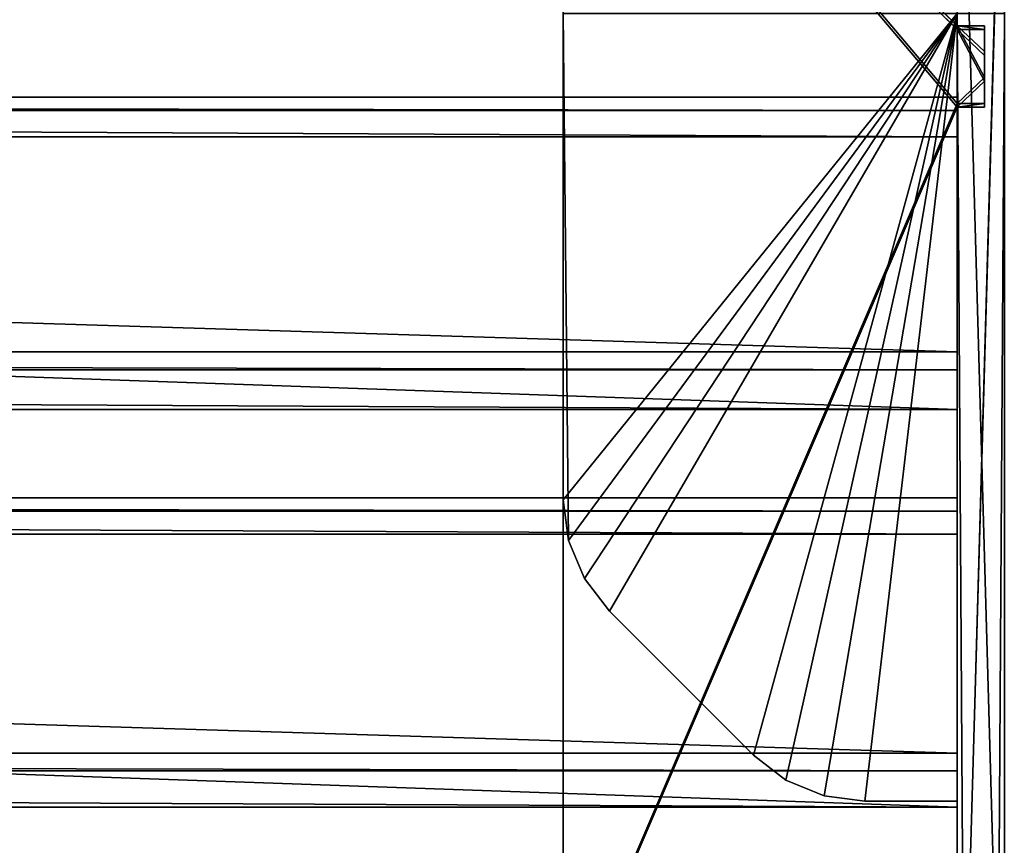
# Model space of a CAD drawing. Extents: x 0 to 1378, y -270 to 1675.
# Tile 45 of 60: x 1253 to 1378, y 1018 to 1123. Entities that reach past the tile are written whole.
import ezdxf

# ---------------------------------------------------------------- set-up
doc = ezdxf.new("R2010")
doc.units = 0
doc.header["$LTSCALE"] = 25.4
doc.layers.get('0').update_dxf_attribs({"color": 13, "linetype": 'CONTINUOUS'})
doc.layers.add('STEEL', color=21, linetype='CONTINUOUS')
doc.layers.add('WOOD', color=220, linetype='CONTINUOUS')

# ---------------------------------------------------------------- blocks, each defined once
blk = doc.blocks.new('LTR020_01_01_L')
at = {"color": 0}
for p, q in [((645.33, 394.32), (-303.1, 394.32)), ((-303.1, 394.32, -6), (645.33, 394.32, -6)), ((-303.1, 394.32, -6), (645.33, 394.32, -6)), ((645.33, 394.32), (-303.1, 394.32)), ((-303.1, 334.32), (645.33, 334.32)), ((645.33, 334.32, -6), (-303.1, 334.32, -6)), ((645.33, 334.32, -6), (-303.1, 334.32, -6)), ((-303.1, 334.32), (645.33, 334.32)), ((-137.42, 154.03), (-346.7, 184.05)), ((-346.7, 184.05, -6), (-137.42, 154.03, -6)), ((-137.42, 154.03, -6), (-346.7, 184.05)), ((-137.42, 154.03), (-346.7, 184.05)), ((-137.42, 154.03, -6), (-346.7, 184.05)), ((-346.7, 184.05, -6), (-137.42, 154.03, -6)), ((-356.82, 126.24), (-144.32, 95.76)), ((-144.32, 95.76, -6), (-356.82, 126.24, -6)), ((-356.82, 126.24, -6), (-144.32, 95.76)), ((-356.82, 126.24), (-144.32, 95.76)), ((-356.82, 126.24, -6), (-144.32, 95.76)), ((-144.32, 95.76, -6), (-356.82, 126.24, -6))]:
    blk.add_line(p, q, dxfattribs=at)
at = {"color": 253}
mesh = blk.add_polyface(dxfattribs=at)
corners = [(-356.82, 126.24), (-363.41, 202.97), (-366.76, 126.82), (-362.69, 198.49), (-360.99, 194.29), (-358.39, 190.57), (-355.02, 187.53), (-351.05, 185.32), (-144.32, 95.76), (-346.7, 184.05), (-137.42, 154.03), (69.52, 76.84), (73.18, 135.4), (284.07, 69.54), (284.48, 128.21), (498.7, 73.87), (495.86, 132.48), (706.7, 148.2), (712.78, 89.83), (711.63, 149.35), (716.1, 151.74), (732.51, 94.55), (719.81, 155.18), (722.52, 159.47), (724.04, 164.3), (724.28, 169.36), (-854.31, -335.56), (-853.88, -331.01), (-854.36, -333.26), (-853.74, -337.78), (-852.9, -328.93), (-852.68, -339.82), (-851.48, -327.13), (-851.17, -341.56), (-740.85, -211.98), (-822.41, -368.04), (-820.34, -369.51), (-817.96, -370.4), (-815.43, -370.68), (-812.91, -370.3), (-810.58, -369.3), (-808.56, -367.75), (-664.55, -216.05), (-634.88, -92.53), (-528.49, -57.18), (-533.73, 31.02), (-485.6, 99.32), (-400.74, 108.45), (-444.85, 172.26), (-411.93, 249.06), (-387.2, 328.87), (-394.01, 115.79), (-385.82, 121.47), (-380.51, 346.75), (-376.59, 125.21), (-370.07, 362.73), (-356.38, 376.03), (-363.1, 207.5), (-354.42, 245.66), (-340.12, 386.03), (-342.46, 282.91), (-327.3, 318.99), (-322.07, 392.22), (-324.12, 324.12), (-319.88, 328.41), (-303.1, 394.32), (-314.78, 331.64), (-309.09, 333.64), (-303.1, 334.32), (645.33, 394.32), (645.33, 334.32), (663.42, 392.24), (649.8, 333.81), (654.04, 332.29), (657.83, 329.85), (660.97, 326.61), (663.28, 322.75), (684.65, 273.84), (680.57, 386.11), (695.89, 376.24), (704.63, 224.35), (708.56, 363.15), (723.21, 174.31), (717.93, 347.53), (739.97, 297.08), (750.41, 104.11), (760.58, 246.02), (765.32, 117.87), (779.75, 194.41), (776.26, 134.96), (782.53, 154.26), (783.72, 174.51)]
mesh.append_faces([[corners[k] for k in face] for face in [(26, 27, 28), (88, 90, 91)]], dxfattribs={"vtx0": -1, "color": 253})
mesh.append_faces([[corners[k] for k in face] for face in [(0, 1, 2), (1, 0, 3), (3, 0, 4), (4, 0, 5), (5, 0, 6), (6, 0, 7), (7, 8, 9), (9, 8, 10), (10, 11, 12), (12, 13, 14), (14, 15, 16), (16, 15, 17), (17, 18, 19), (19, 18, 20), (20, 21, 22), (22, 21, 23), (23, 21, 24), (24, 21, 25), (27, 29, 30), (30, 31, 32), (32, 33, 34), (34, 42, 43), (43, 44, 45), (45, 44, 46), (46, 47, 48), (48, 47, 49), (49, 47, 50), (50, 52, 53), (53, 54, 55), (55, 2, 56), (56, 58, 59), (59, 61, 62), (62, 64, 65), (65, 68, 69), (69, 70, 71), (71, 77, 78), (78, 77, 79), (79, 80, 81), (81, 82, 83), (83, 82, 84), (84, 85, 86), (86, 87, 88)]], dxfattribs={"vtx0": -1, "vtx1": -1, "color": 253})
mesh.append_faces([[corners[k] for k in face] for face in [(56, 2, 1), (84, 25, 21)]], dxfattribs={"vtx0": -1, "vtx1": -1, "vtx2": -1, "color": 253})
mesh.append_faces([[corners[k] for k in face] for face in [(7, 0, 8), (10, 8, 11), (12, 11, 13), (14, 13, 15), (17, 15, 18), (20, 18, 21), (27, 26, 29), (30, 29, 31), (32, 31, 33), (34, 33, 35), (34, 35, 36), (34, 36, 37), (34, 37, 38), (34, 38, 39), (34, 39, 40), (34, 40, 41), (34, 41, 42), (43, 42, 44), (46, 44, 47), (50, 47, 51), (50, 51, 52), (53, 52, 54), (55, 54, 2), (56, 1, 57), (56, 57, 58), (59, 58, 60), (59, 60, 61), (62, 61, 63), (62, 63, 64), (65, 64, 66), (65, 66, 67), (65, 67, 68), (69, 68, 70), (71, 70, 72), (71, 72, 73), (71, 73, 74), (71, 74, 75), (71, 75, 76), (71, 76, 77), (79, 77, 80), (81, 80, 82), (84, 82, 25), (84, 21, 85), (86, 85, 87), (88, 87, 89), (88, 89, 90)]], dxfattribs={"vtx0": -1, "vtx2": -1, "color": 253})
mesh = blk.add_polyface(dxfattribs=at)
corners = [(-853.88, -331.01, -6), (-854.31, -335.56, -6), (-854.36, -333.26, -6), (-853.74, -337.78, -6), (-852.9, -328.93, -6), (-852.68, -339.82, -6), (-851.48, -327.13, -6), (-851.17, -341.56, -6), (-740.85, -211.98, -6), (-822.41, -368.04, -6), (-820.34, -369.51, -6), (-817.96, -370.4, -6), (-815.43, -370.68, -6), (-812.91, -370.3, -6), (-810.58, -369.3, -6), (-808.56, -367.75, -6), (-664.55, -216.05, -6), (-634.88, -92.53, -6), (-528.49, -57.18, -6), (-533.73, 31.02, -6), (-485.6, 99.32, -6), (-400.74, 108.45, -6), (-444.85, 172.26, -6), (-411.93, 249.06, -6), (-387.2, 328.87, -6), (-394.01, 115.79, -6), (-385.82, 121.47, -6), (-380.51, 346.75, -6), (-376.59, 125.21, -6), (-370.07, 362.73, -6), (-366.76, 126.82, -6), (-356.38, 376.03, -6), (-363.41, 202.97, -6), (-363.1, 207.5, -6), (-354.42, 245.66, -6), (-340.12, 386.03, -6), (-342.46, 282.91, -6), (-327.3, 318.99, -6), (-322.07, 392.22, -6), (-324.12, 324.12, -6), (-319.88, 328.41, -6), (-303.1, 394.32, -6), (-314.78, 331.64, -6), (-309.09, 333.64, -6), (-303.1, 334.32, -6), (645.33, 394.32, -6), (645.33, 334.32, -6), (663.42, 392.24, -6), (649.8, 333.81, -6), (654.04, 332.29, -6), (657.83, 329.85, -6), (660.97, 326.61, -6), (663.28, 322.75, -6), (684.65, 273.84, -6), (680.57, 386.11, -6), (695.89, 376.24, -6), (704.63, 224.35, -6), (708.56, 363.15, -6), (723.21, 174.31, -6), (717.93, 347.53, -6), (739.97, 297.08, -6), (724.28, 169.36, -6), (732.51, 94.55, -6), (750.41, 104.11, -6), (760.58, 246.02, -6), (765.32, 117.87, -6), (779.75, 194.41, -6), (776.26, 134.96, -6), (782.53, 154.26, -6), (783.72, 174.51, -6), (-356.82, 126.24, -6), (-362.69, 198.49, -6), (-360.99, 194.29, -6), (-358.39, 190.57, -6), (-355.02, 187.53, -6), (-351.05, 185.32, -6), (-144.32, 95.76, -6), (-346.7, 184.05, -6), (-137.42, 154.03, -6), (69.52, 76.84, -6), (73.18, 135.4, -6), (284.07, 69.54, -6), (284.48, 128.21, -6), (498.7, 73.87, -6), (495.86, 132.48, -6), (706.7, 148.2, -6), (712.78, 89.83, -6), (711.63, 149.35, -6), (716.1, 151.74, -6), (719.81, 155.18, -6), (722.52, 159.47, -6), (724.04, 164.3, -6)]
mesh.append_faces([[corners[k] for k in face] for face in [(0, 1, 2), (68, 66, 69)]], dxfattribs={"vtx0": -1, "color": 253})
mesh.append_faces([[corners[k] for k in face] for face in [(1, 0, 3), (3, 4, 5), (5, 6, 7), (7, 8, 9), (9, 8, 10), (10, 8, 11), (11, 8, 12), (12, 8, 13), (13, 8, 14), (14, 8, 15), (15, 8, 16), (16, 17, 18), (18, 20, 21), (21, 24, 25), (25, 24, 26), (26, 27, 28), (28, 29, 30), (32, 31, 33), (33, 31, 34), (34, 35, 36), (36, 35, 37), (37, 38, 39), (39, 38, 40), (40, 41, 42), (42, 41, 43), (43, 41, 44), (44, 45, 46), (46, 47, 48), (48, 47, 49), (49, 47, 50), (50, 47, 51), (51, 47, 52), (52, 47, 53), (53, 55, 56), (56, 57, 58), (58, 60, 61), (62, 60, 63), (63, 64, 65), (65, 66, 67), (67, 66, 68), (70, 75, 76), (76, 78, 79), (79, 80, 81), (81, 82, 83), (83, 85, 86), (86, 88, 62)]], dxfattribs={"vtx0": -1, "vtx1": -1, "color": 253})
mesh.append_faces([[corners[k] for k in face] for face in [(30, 31, 32), (61, 60, 62)]], dxfattribs={"vtx0": -1, "vtx1": -1, "vtx2": -1, "color": 253})
mesh.append_faces([[corners[k] for k in face] for face in [(3, 0, 4), (5, 4, 6), (7, 6, 8), (16, 8, 17), (18, 17, 19), (18, 19, 20), (21, 20, 22), (21, 22, 23), (21, 23, 24), (26, 24, 27), (28, 27, 29), (30, 29, 31), (34, 31, 35), (37, 35, 38), (40, 38, 41), (44, 41, 45), (46, 45, 47), (53, 47, 54), (53, 54, 55), (56, 55, 57), (58, 57, 59), (58, 59, 60), (63, 60, 64), (65, 64, 66), (32, 70, 30), (70, 32, 71), (70, 71, 72), (70, 72, 73), (70, 73, 74), (70, 74, 75), (76, 75, 77), (76, 77, 78), (79, 78, 80), (81, 80, 82), (83, 82, 84), (83, 84, 85), (86, 85, 87), (86, 87, 88), (62, 88, 89), (62, 89, 90), (62, 90, 91), (62, 91, 61)]], dxfattribs={"vtx0": -1, "vtx2": -1, "color": 253})
mesh = blk.add_polyface(dxfattribs=at)
corners = [(-303.1, 394.32), (645.33, 394.32, -6), (-303.1, 394.32, -6), (645.33, 394.32)]
mesh.append_faces([[corners[k] for k in face] for face in [(0, 1, 2), (1, 0, 3)]], dxfattribs={"vtx0": -1, "color": 253})
mesh = blk.add_polyface(dxfattribs=at)
corners = [(645.33, 334.32), (-303.1, 334.32, -6), (645.33, 334.32, -6), (-303.1, 334.32)]
mesh.append_faces([[corners[k] for k in face] for face in [(0, 1, 2), (1, 0, 3)]], dxfattribs={"vtx0": -1, "color": 253})
mesh = blk.add_polyface(dxfattribs=at)
corners = [(-137.42, 154.03), (-137.42, 154.03, -6), (-346.7, 184.05)]
mesh.append_faces([[corners[k] for k in face] for face in [(0, 1, 2)]], dxfattribs={"color": 253})
mesh = blk.add_polyface(dxfattribs=at)
corners = [(-346.7, 184.05), (-137.42, 154.03, -6), (-346.7, 184.05, -6)]
mesh.append_faces([[corners[k] for k in face] for face in [(0, 1, 2)]], dxfattribs={"color": 253})
mesh = blk.add_polyface(dxfattribs=at)
corners = [(-356.82, 126.24), (-356.82, 126.24, -6), (-144.32, 95.76)]
mesh.append_faces([[corners[k] for k in face] for face in [(0, 1, 2)]], dxfattribs={"color": 253})
mesh = blk.add_polyface(dxfattribs=at)
corners = [(-144.32, 95.76), (-356.82, 126.24, -6), (-144.32, 95.76, -6)]
mesh.append_faces([[corners[k] for k in face] for face in [(0, 1, 2)]], dxfattribs={"color": 253})
blk = doc.blocks.new('LTR020_01_02_L')
at = {"color": 0}
for p, q in [((-398.57, 10.37, -50), (-574.48, 36.4, -50)), ((-574.48, 36.4, -50), (-515.29, 26.73)), ((-574.48, 36.4, -50), (-515.29, 26.73)), ((-574.48, 36.4, -50), (-525.16, 28.28)), ((-574.48, 36.4, -50), (-525.16, 28.28)), ((-398.57, 10.37, -50), (-574.48, 36.4, -50)), ((-525.63, 25.32), (-574.99, 33.45, -50)), ((-574.99, 33.45, -50), (-515.75, 23.77)), ((-525.63, 25.32), (-574.99, 33.45, -50)), ((-574.99, 33.45, -50), (-398.94, 7.4, -50)), ((-574.99, 33.45, -50), (-515.75, 23.77)), ((-574.99, 33.45, -50), (-398.94, 7.4, -50)), ((-541.61, 30.92), (-525.16, 28.28)), ((-541.61, 30.92), (-525.16, 28.28)), ((-525.63, 25.32), (-542.1, 27.96)), ((-525.63, 25.32), (-542.1, 27.96)), ((-525.63, 25.32), (-525.16, 28.28)), ((-525.63, 25.32), (-525.16, 28.28)), ((-525.16, 28.28), (-515.29, 26.73)), ((-521.87, 27.76, 3.5), (-525.16, 28.28)), ((-525.16, 28.28), (-525.16, 28.28, 3.5)), ((-521.87, 27.76, 3.5), (-525.16, 28.28)), ((-518.58, 27.25, 3.5), (-525.16, 28.28)), ((-518.58, 27.25, 3.5), (-525.16, 28.28)), ((-525.16, 28.28), (-515.29, 26.73)), ((-525.16, 28.28), (-525.16, 28.28, 3.5)), ((-518.58, 27.25, 3.5), (-515.29, 26.73)), ((-518.58, 27.25, 3.5), (-515.29, 26.73)), ((-515.29, 26.73), (-515.75, 23.77)), ((-515.29, 26.73), (-515.75, 23.77)), ((-398.57, 10.37, -50), (-515.29, 26.73)), ((-515.29, 26.73), (-413.3, 12.24)), ((-398.57, 10.37, -50), (-515.29, 26.73)), ((-515.29, 26.73, 3.5), (-515.29, 26.73)), ((-515.29, 26.73), (-413.3, 12.24)), ((-515.29, 26.73, 3.5), (-515.29, 26.73)), ((-519.04, 24.28, 3.5), (-525.63, 25.32)), ((-525.63, 25.32), (-515.75, 23.77)), ((-525.63, 25.32), (-515.75, 23.77)), ((-522.34, 24.8, 3.5), (-525.63, 25.32)), ((-519.04, 24.28, 3.5), (-525.63, 25.32)), ((-522.34, 24.8, 3.5), (-525.63, 25.32)), ((-525.63, 25.32, 3.5), (-525.63, 25.32)), ((-525.63, 25.32, 3.5), (-525.63, 25.32)), ((-519.04, 24.28, 3.5), (-515.75, 23.77)), ((-519.04, 24.28, 3.5), (-515.75, 23.77)), ((-413.68, 9.27), (-515.75, 23.77)), ((-515.75, 23.77), (-398.94, 7.4, -50)), ((-515.75, 23.77), (-515.75, 23.77, 3.5)), ((-515.75, 23.77), (-398.94, 7.4, -50)), ((-413.68, 9.27), (-515.75, 23.77)), ((-515.75, 23.77), (-515.75, 23.77, 3.5))]:
    blk.add_line(p, q, dxfattribs=at)
at = {"color": 253}
mesh = blk.add_polyface(dxfattribs=at)
corners = [(-558.55, 30.67), (-574.48, 36.4), (-574.99, 33.45), (-558.05, 33.63), (-542.1, 27.96), (-541.61, 30.92), (-525.63, 25.32), (-525.16, 28.28)]
mesh.append_faces([[corners[k] for k in face] for face in [(0, 1, 2), (5, 6, 7)]], dxfattribs={"vtx0": -1, "color": 253})
mesh.append_faces([[corners[k] for k in face] for face in [(1, 0, 3), (3, 4, 5)]], dxfattribs={"vtx0": -1, "vtx1": -1, "color": 253})
mesh.append_faces([[corners[k] for k in face] for face in [(3, 0, 4), (5, 4, 6)]], dxfattribs={"vtx0": -1, "vtx2": -1, "color": 253})
mesh = blk.add_polyface(dxfattribs=at)
corners = [(-574.48, 36.4, -50), (-398.94, 7.4, -50), (-574.99, 33.45, -50), (-398.57, 10.37, -50), (-221.89, -10.64, -50), (-221.65, -7.65, -50), (-44.2, -20.64, -50), (-44.1, -17.64, -50), (133.76, -22.57, -50), (133.72, -19.57, -50), (311.45, -13.44, -50), (311.62, -16.44, -50), (488.71, 0.74, -50), (489.02, -2.24, -50)]
mesh.append_faces([[corners[k] for k in face] for face in [(0, 1, 2), (11, 12, 13)]], dxfattribs={"vtx0": -1, "color": 253})
mesh.append_faces([[corners[k] for k in face] for face in [(1, 3, 4), (4, 5, 6), (6, 7, 8), (8, 10, 11)]], dxfattribs={"vtx0": -1, "vtx1": -1, "color": 253})
mesh.append_faces([[corners[k] for k in face] for face in [(1, 0, 3), (4, 3, 5), (6, 5, 7), (8, 7, 9), (8, 9, 10), (11, 10, 12)]], dxfattribs={"vtx0": -1, "vtx2": -1, "color": 253})
mesh = blk.add_polyface(dxfattribs=at)
corners = [(-515.29, 26.73), (-398.57, 10.37, -50), (-574.48, 36.4, -50)]
mesh.append_faces([[corners[k] for k in face] for face in [(0, 1, 2)]], dxfattribs={"color": 253})
mesh = blk.add_polyface(dxfattribs=at)
corners = [(-515.29, 26.73), (-574.48, 36.4, -50), (-525.16, 28.28)]
mesh.append_faces([[corners[k] for k in face] for face in [(0, 1, 2)]], dxfattribs={"color": 253})
mesh = blk.add_polyface(dxfattribs=at)
corners = [(-525.16, 28.28), (-574.48, 36.4, -50), (-541.61, 30.92)]
mesh.append_faces([[corners[k] for k in face] for face in [(0, 1, 2)]], dxfattribs={"color": 253})
mesh = blk.add_polyface(dxfattribs=at)
corners = [(-525.63, 25.32), (-574.99, 33.45, -50), (-515.75, 23.77)]
mesh.append_faces([[corners[k] for k in face] for face in [(0, 1, 2)]], dxfattribs={"color": 253})
mesh = blk.add_polyface(dxfattribs=at)
corners = [(-542.1, 27.96), (-574.99, 33.45, -50), (-525.63, 25.32)]
mesh.append_faces([[corners[k] for k in face] for face in [(0, 1, 2)]], dxfattribs={"color": 253})
mesh = blk.add_polyface(dxfattribs=at)
corners = [(-515.75, 23.77), (-574.99, 33.45, -50), (-398.94, 7.4, -50)]
mesh.append_faces([[corners[k] for k in face] for face in [(0, 1, 2)]], dxfattribs={"color": 253})
mesh = blk.add_polyface(dxfattribs=at)
corners = [(-525.16, 28.28, 3.5), (-525.63, 25.32), (-525.63, 25.32, 3.5), (-525.16, 28.28)]
mesh.append_faces([[corners[k] for k in face] for face in [(0, 1, 2), (1, 0, 3)]], dxfattribs={"vtx0": -1, "color": 253})
mesh = blk.add_polyface(dxfattribs=at)
corners = [(-521.87, 27.76, 3.5), (-525.16, 28.28), (-525.16, 28.28, 3.5)]
mesh.append_faces([[corners[k] for k in face] for face in [(0, 1, 2)]], dxfattribs={"color": 253})
mesh = blk.add_polyface(dxfattribs=at)
corners = [(-518.58, 27.25, 3.5), (-525.16, 28.28), (-521.87, 27.76, 3.5)]
mesh.append_faces([[corners[k] for k in face] for face in [(0, 1, 2)]], dxfattribs={"color": 253})
mesh = blk.add_polyface(dxfattribs=at)
corners = [(-518.58, 27.25, 3.5), (-515.29, 26.73), (-525.16, 28.28)]
mesh.append_faces([[corners[k] for k in face] for face in [(0, 1, 2)]], dxfattribs={"color": 253})
mesh = blk.add_polyface(dxfattribs=at)
corners = [(-515.29, 26.73, 3.5), (-515.29, 26.73), (-518.58, 27.25, 3.5)]
mesh.append_faces([[corners[k] for k in face] for face in [(0, 1, 2)]], dxfattribs={"color": 253})
mesh = blk.add_polyface(dxfattribs=at)
corners = [(-413.68, 9.27), (-515.29, 26.73), (-515.75, 23.77), (-413.3, 12.24), (-311.27, -2.55), (-310.97, 0.44), (-208.59, -11.67), (-208.36, -8.68)]
mesh.append_faces([[corners[k] for k in face] for face in [(0, 1, 2), (5, 6, 7)]], dxfattribs={"vtx0": -1, "color": 253})
mesh.append_faces([[corners[k] for k in face] for face in [(1, 0, 3), (3, 4, 5)]], dxfattribs={"vtx0": -1, "vtx1": -1, "color": 253})
mesh.append_faces([[corners[k] for k in face] for face in [(3, 0, 4), (5, 4, 6)]], dxfattribs={"vtx0": -1, "vtx2": -1, "color": 253})
mesh = blk.add_polyface(dxfattribs=at)
corners = [(-515.29, 26.73), (-515.75, 23.77, 3.5), (-515.75, 23.77), (-515.29, 26.73, 3.5)]
mesh.append_faces([[corners[k] for k in face] for face in [(0, 1, 2), (1, 0, 3)]], dxfattribs={"vtx0": -1, "color": 253})
mesh = blk.add_polyface(dxfattribs=at)
corners = [(-413.3, 12.24), (-398.57, 10.37, -50), (-515.29, 26.73)]
mesh.append_faces([[corners[k] for k in face] for face in [(0, 1, 2)]], dxfattribs={"color": 253})
mesh = blk.add_polyface(dxfattribs=at)
corners = [(-519.04, 24.28, 3.5), (-525.63, 25.32), (-515.75, 23.77)]
mesh.append_faces([[corners[k] for k in face] for face in [(0, 1, 2)]], dxfattribs={"color": 253})
mesh = blk.add_polyface(dxfattribs=at)
corners = [(-522.34, 24.8, 3.5), (-525.63, 25.32), (-519.04, 24.28, 3.5)]
mesh.append_faces([[corners[k] for k in face] for face in [(0, 1, 2)]], dxfattribs={"color": 253})
mesh = blk.add_polyface(dxfattribs=at)
corners = [(-525.63, 25.32, 3.5), (-525.63, 25.32), (-522.34, 24.8, 3.5)]
mesh.append_faces([[corners[k] for k in face] for face in [(0, 1, 2)]], dxfattribs={"color": 253})
mesh = blk.add_polyface(dxfattribs=at)
corners = [(-519.04, 24.28, 3.5), (-515.75, 23.77), (-515.75, 23.77, 3.5)]
mesh.append_faces([[corners[k] for k in face] for face in [(0, 1, 2)]], dxfattribs={"color": 253})
mesh = blk.add_polyface(dxfattribs=at)
corners = [(-515.75, 23.77), (-398.94, 7.4, -50), (-413.68, 9.27)]
mesh.append_faces([[corners[k] for k in face] for face in [(0, 1, 2)]], dxfattribs={"color": 253})
blk = doc.blocks.new('LTR020_01_04_L')
at = {"color": 0}
for p, q in [((267.42, 380.58, -50), (205.7, 380.58, -50)), ((205.7, 380.58), (305.7, 380.58)), ((267.42, 380.58, -50), (205.7, 380.58, -50)), ((205.7, 380.58), (305.7, 380.58)), ((272.6, 380.58, -49.32), (267.42, 380.58, -50)), ((267.42, 380.58, -50), (267.42, 377.58, -50)), ((272.6, 377.58, -49.32), (267.42, 380.58, -50)), ((272.6, 380.58, -49.32), (267.42, 380.58, -50)), ((272.6, 377.58, -49.32), (267.42, 380.58, -50)), ((267.42, 380.58, -50), (267.42, 377.58, -50)), ((277.42, 380.58, -47.32), (272.6, 380.58, -49.32)), ((277.42, 377.58, -47.32), (272.6, 380.58, -49.32)), ((277.42, 380.58, -47.32), (272.6, 380.58, -49.32)), ((277.42, 377.58, -47.32), (272.6, 380.58, -49.32)), ((272.6, 377.58, -49.32), (272.6, 380.58, -49.32)), ((272.6, 377.58, -49.32), (272.6, 380.58, -49.32)), ((281.56, 380.58, -44.14), (277.42, 380.58, -47.32)), ((281.56, 377.58, -44.14), (277.42, 380.58, -47.32)), ((281.56, 380.58, -44.14), (277.42, 380.58, -47.32)), ((281.56, 377.58, -44.14), (277.42, 380.58, -47.32)), ((277.42, 377.58, -47.32), (277.42, 380.58, -47.32)), ((277.42, 377.58, -47.32), (277.42, 380.58, -47.32)), ((299.85, 380.58, -25.86), (281.56, 380.58, -44.14)), ((299.85, 380.58, -25.86), (281.56, 380.58, -44.14)), ((281.56, 377.58, -44.14), (281.56, 380.58, -44.14)), ((281.56, 377.58, -44.14), (281.56, 380.58, -44.14)), ((303.02, 380.58, -21.72), (299.85, 380.58, -25.86)), ((299.85, 380.58, -25.86), (299.85, 377.58, -25.86)), ((299.85, 380.58, -25.86), (299.85, 377.58, -25.86)), ((299.85, 380.58, -25.86), (303.02, 377.58, -21.72)), ((299.85, 380.58, -25.86), (303.02, 377.58, -21.72)), ((303.02, 380.58, -21.72), (299.85, 380.58, -25.86)), ((305.02, 380.58, -16.89), (303.02, 380.58, -21.72)), ((303.02, 380.58, -21.72), (303.02, 377.58, -21.72)), ((303.02, 380.58, -21.72), (303.02, 377.58, -21.72)), ((303.02, 380.58, -21.72), (305.02, 377.58, -16.89)), ((303.02, 380.58, -21.72), (305.02, 377.58, -16.89)), ((305.02, 380.58, -16.89), (303.02, 380.58, -21.72)), ((305.7, 380.58, -11.72), (305.02, 380.58, -16.89)), ((305.02, 380.58, -16.89), (305.02, 377.58, -16.89)), ((305.02, 380.58, -16.89), (305.02, 377.58, -16.89)), ((305.02, 380.58, -16.89), (305.7, 377.58, -11.72)), ((305.02, 380.58, -16.89), (305.7, 377.58, -11.72)), ((305.7, 380.58, -11.72), (305.02, 380.58, -16.89)), ((305.7, 380.58), (305.7, 380.58, -11.72)), ((305.7, 380.58), (305.7, 380.58, -11.72)), ((305.7, 380.58), (305.7, 377.58)), ((305.7, 377.58, -11.72), (305.7, 380.58, -11.72)), ((305.7, 380.58), (305.7, 377.58)), ((305.7, 377.58, -11.72), (305.7, 380.58, -11.72)), ((305.7, 377.58), (205.7, 377.58)), ((205.7, 377.58, -50), (267.42, 377.58, -50)), ((205.7, 377.58, -50), (267.42, 377.58, -50)), ((305.7, 377.58), (205.7, 377.58)), ((267.42, 377.58, -50), (272.6, 377.58, -49.32)), ((267.42, 377.58, -50), (272.6, 377.58, -49.32)), ((272.6, 377.58, -49.32), (277.42, 377.58, -47.32)), ((272.6, 377.58, -49.32), (277.42, 377.58, -47.32)), ((277.42, 377.58, -47.32), (281.56, 377.58, -44.14)), ((277.42, 377.58, -47.32), (281.56, 377.58, -44.14)), ((281.56, 377.58, -44.14), (299.85, 377.58, -25.86)), ((281.56, 377.58, -44.14), (299.85, 377.58, -25.86)), ((299.85, 377.58, -25.86), (303.02, 377.58, -21.72)), ((299.85, 377.58, -25.86), (303.02, 377.58, -21.72)), ((303.02, 377.58, -21.72), (305.02, 377.58, -16.89)), ((303.02, 377.58, -21.72), (305.02, 377.58, -16.89)), ((305.02, 377.58, -16.89), (305.7, 377.58, -11.72)), ((305.02, 377.58, -16.89), (305.7, 377.58, -11.72)), ((305.7, 377.58, -11.72), (305.7, 377.58)), ((305.7, 377.58, -11.72), (305.7, 377.58))]:
    blk.add_line(p, q, dxfattribs=at)
at = {"color": 253}
mesh = blk.add_polyface(dxfattribs=at)
corners = [(205.7, 380.58), (267.42, 380.58, -50), (205.7, 380.58, -50), (272.6, 380.58, -49.32), (277.42, 380.58, -47.32), (281.56, 380.58, -44.14), (299.85, 380.58, -25.86), (303.02, 380.58, -21.72), (305.02, 380.58, -16.89), (305.7, 380.58, -11.72), (305.7, 380.58)]
mesh.append_faces([[corners[k] for k in face] for face in [(0, 1, 2), (9, 0, 10)]], dxfattribs={"vtx0": -1, "color": 253})
mesh.append_faces([[corners[k] for k in face] for face in [(1, 0, 3), (3, 0, 4), (4, 0, 5), (5, 0, 6), (6, 0, 7), (7, 0, 8), (8, 0, 9)]], dxfattribs={"vtx0": -1, "vtx1": -1, "color": 253})
mesh = blk.add_polyface(dxfattribs=at)
corners = [(267.42, 380.58, -50), (205.7, 377.58, -50), (205.7, 380.58, -50), (267.42, 377.58, -50)]
mesh.append_faces([[corners[k] for k in face] for face in [(0, 1, 2), (1, 0, 3)]], dxfattribs={"vtx0": -1, "color": 253})
mesh = blk.add_polyface(dxfattribs=at)
corners = [(205.7, 377.58), (305.7, 380.58), (205.7, 380.58), (305.7, 377.58)]
mesh.append_faces([[corners[k] for k in face] for face in [(0, 1, 2), (1, 0, 3)]], dxfattribs={"vtx0": -1, "color": 253})
mesh = blk.add_polyface(dxfattribs=at)
corners = [(272.6, 377.58, -49.32), (267.42, 380.58, -50), (272.6, 380.58, -49.32)]
mesh.append_faces([[corners[k] for k in face] for face in [(0, 1, 2)]], dxfattribs={"color": 253})
mesh = blk.add_polyface(dxfattribs=at)
corners = [(272.6, 377.58, -49.32), (267.42, 377.58, -50), (267.42, 380.58, -50)]
mesh.append_faces([[corners[k] for k in face] for face in [(0, 1, 2)]], dxfattribs={"color": 253})
mesh = blk.add_polyface(dxfattribs=at)
corners = [(277.42, 377.58, -47.32), (272.6, 380.58, -49.32), (277.42, 380.58, -47.32)]
mesh.append_faces([[corners[k] for k in face] for face in [(0, 1, 2)]], dxfattribs={"color": 253})
mesh = blk.add_polyface(dxfattribs=at)
corners = [(277.42, 377.58, -47.32), (272.6, 377.58, -49.32), (272.6, 380.58, -49.32)]
mesh.append_faces([[corners[k] for k in face] for face in [(0, 1, 2)]], dxfattribs={"color": 253})
mesh = blk.add_polyface(dxfattribs=at)
corners = [(281.56, 377.58, -44.14), (277.42, 380.58, -47.32), (281.56, 380.58, -44.14)]
mesh.append_faces([[corners[k] for k in face] for face in [(0, 1, 2)]], dxfattribs={"color": 253})
mesh = blk.add_polyface(dxfattribs=at)
corners = [(281.56, 377.58, -44.14), (277.42, 377.58, -47.32), (277.42, 380.58, -47.32)]
mesh.append_faces([[corners[k] for k in face] for face in [(0, 1, 2)]], dxfattribs={"color": 253})
mesh = blk.add_polyface(dxfattribs=at)
corners = [(299.85, 380.58, -25.86), (281.56, 377.58, -44.14), (281.56, 380.58, -44.14), (299.85, 377.58, -25.86)]
mesh.append_faces([[corners[k] for k in face] for face in [(0, 1, 2), (1, 0, 3)]], dxfattribs={"vtx0": -1, "color": 253})
mesh = blk.add_polyface(dxfattribs=at)
corners = [(299.85, 380.58, -25.86), (303.02, 377.58, -21.72), (299.85, 377.58, -25.86)]
mesh.append_faces([[corners[k] for k in face] for face in [(0, 1, 2)]], dxfattribs={"color": 253})
mesh = blk.add_polyface(dxfattribs=at)
corners = [(303.02, 380.58, -21.72), (303.02, 377.58, -21.72), (299.85, 380.58, -25.86)]
mesh.append_faces([[corners[k] for k in face] for face in [(0, 1, 2)]], dxfattribs={"color": 253})
mesh = blk.add_polyface(dxfattribs=at)
corners = [(303.02, 380.58, -21.72), (305.02, 377.58, -16.89), (303.02, 377.58, -21.72)]
mesh.append_faces([[corners[k] for k in face] for face in [(0, 1, 2)]], dxfattribs={"color": 253})
mesh = blk.add_polyface(dxfattribs=at)
corners = [(305.02, 380.58, -16.89), (305.02, 377.58, -16.89), (303.02, 380.58, -21.72)]
mesh.append_faces([[corners[k] for k in face] for face in [(0, 1, 2)]], dxfattribs={"color": 253})
mesh = blk.add_polyface(dxfattribs=at)
corners = [(305.02, 380.58, -16.89), (305.7, 377.58, -11.72), (305.02, 377.58, -16.89)]
mesh.append_faces([[corners[k] for k in face] for face in [(0, 1, 2)]], dxfattribs={"color": 253})
mesh = blk.add_polyface(dxfattribs=at)
corners = [(305.7, 380.58, -11.72), (305.7, 377.58, -11.72), (305.02, 380.58, -16.89)]
mesh.append_faces([[corners[k] for k in face] for face in [(0, 1, 2)]], dxfattribs={"color": 253})
mesh = blk.add_polyface(dxfattribs=at)
corners = [(305.7, 380.58, -11.72), (305.7, 377.58), (305.7, 377.58, -11.72), (305.7, 380.58)]
mesh.append_faces([[corners[k] for k in face] for face in [(0, 1, 2), (1, 0, 3)]], dxfattribs={"vtx0": -1, "color": 253})
mesh = blk.add_polyface(dxfattribs=at)
corners = [(272.6, 377.58, -49.32), (205.7, 377.58, -50), (267.42, 377.58, -50), (205.7, 377.58), (277.42, 377.58, -47.32), (281.56, 377.58, -44.14), (299.85, 377.58, -25.86), (303.02, 377.58, -21.72), (305.02, 377.58, -16.89), (305.7, 377.58, -11.72), (305.7, 377.58)]
mesh.append_faces([[corners[k] for k in face] for face in [(0, 1, 2), (3, 9, 10)]], dxfattribs={"vtx0": -1, "color": 253})
mesh.append_faces([[corners[k] for k in face] for face in [(1, 0, 3)]], dxfattribs={"vtx0": -1, "vtx1": -1, "color": 253})
mesh.append_faces([[corners[k] for k in face] for face in [(3, 0, 4), (3, 4, 5), (3, 5, 6), (3, 6, 7), (3, 7, 8), (3, 8, 9)]], dxfattribs={"vtx0": -1, "vtx2": -1, "color": 253})
blk = doc.blocks.new('LTR020_01_L')
at = {"color": 0, "extrusion": (1, 1.23818e-13, -2.22045e-16)}
for name, p, rotation in [('LTR020_01_01_L', (1091.29, -1450.55, 1138.95), 180.0000000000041), ('LTR020_01_04_L', (1600.09, -1464.29, 1132.95), 179.9999999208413), ('LTR020_01_02_L', (867.22, -1576.52, 1132.95), 180.0000000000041)]:
    blk.add_blockref(name, p, dxfattribs=dict(at, rotation=rotation))
blk = doc.blocks.new('LTR020_02')
at = {"color": 0}
for p, q in [((2, 35, 988), (0, 33, 988)), ((2, 35, 988), (0, 33, 988)), ((2, 35), (2, 35, 988)), ((2, 35, 988), (33, 35, 988)), ((2, 35, 988), (33, 35, 988)), ((2, 35), (2, 35, 988)), ((33, 35, 988), (33, 35)), ((35, 33, 988), (33, 35, 988)), ((35, 33, 988), (33, 35, 988)), ((33, 35, 988), (33, 35)), ((0, 0, 988), (0, 33, 988)), ((0, 33, 988), (0, 33)), ((0, 0, 988), (0, 33, 988)), ((0, 33, 988), (0, 33)), ((35, 33), (35, 33, 988)), ((35, 33, 988), (35, 0, 988)), ((35, 33, 988), (35, 0, 988)), ((35, 33), (35, 33, 988)), ((35, 0, 988), (0, 0, 988)), ((0, 0, 988), (0, 0)), ((0, 0, 988), (0, 0)), ((35, 0, 988), (0, 0, 988)), ((35, 0), (35, 0, 988)), ((35, 0), (35, 0, 988))]:
    blk.add_line(p, q, dxfattribs=at)
at = {"color": 253}
mesh = blk.add_polyface(dxfattribs=at)
corners = [(35, 0, 988), (0, 33, 988), (0, 0, 988), (2, 35, 988), (33, 35, 988), (35, 33, 988)]
mesh.append_faces([[corners[k] for k in face] for face in [(0, 1, 2), (4, 0, 5)]], dxfattribs={"vtx0": -1, "color": 253})
mesh.append_faces([[corners[k] for k in face] for face in [(1, 0, 3), (3, 0, 4)]], dxfattribs={"vtx0": -1, "vtx1": -1, "color": 253})
mesh = blk.add_polyface(dxfattribs=at)
corners = [(0, 33, 988), (2, 35), (0, 33), (2, 35, 988)]
mesh.append_faces([[corners[k] for k in face] for face in [(0, 1, 2), (1, 0, 3)]], dxfattribs={"vtx0": -1, "color": 253})
mesh = blk.add_polyface(dxfattribs=at)
corners = [(2, 35, 988), (33, 35), (2, 35), (33, 35, 988)]
mesh.append_faces([[corners[k] for k in face] for face in [(0, 1, 2), (1, 0, 3)]], dxfattribs={"vtx0": -1, "color": 253})
mesh = blk.add_polyface(dxfattribs=at)
corners = [(33, 35, 988), (35, 33), (33, 35), (35, 33, 988)]
mesh.append_faces([[corners[k] for k in face] for face in [(0, 1, 2), (1, 0, 3)]], dxfattribs={"vtx0": -1, "color": 253})
mesh = blk.add_polyface(dxfattribs=at)
corners = [(0, 0, 988), (0, 33), (0, 0), (0, 33, 988)]
mesh.append_faces([[corners[k] for k in face] for face in [(0, 1, 2), (1, 0, 3)]], dxfattribs={"vtx0": -1, "color": 253})
mesh = blk.add_polyface(dxfattribs=at)
corners = [(35, 33), (35, 0, 988), (35, 0), (35, 33, 988)]
mesh.append_faces([[corners[k] for k in face] for face in [(0, 1, 2), (1, 0, 3)]], dxfattribs={"vtx0": -1, "color": 253})
mesh = blk.add_polyface(dxfattribs=at)
corners = [(35, 0), (0, 0, 988), (0, 0), (35, 0, 988)]
mesh.append_faces([[corners[k] for k in face] for face in [(0, 1, 2), (1, 0, 3)]], dxfattribs={"vtx0": -1, "color": 253})

msp = doc.modelspace()

# ---------------------------------------------------------------- block references
at = {"layer": 'STEEL', "color": 0}
msp.add_blockref('LTR020_01_L', (239.08, -270.34, 3846.22), dxfattribs=at)
at = {"layer": 'WOOD', "color": 0, "extrusion": (1, 1.2218e-13, -9.37585e-16), "rotation": 351.2231585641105}
msp.add_blockref('LTR020_02', (1073.8, 2251.93, 384.03), dxfattribs=at)
at = {"layer": 'WOOD', "color": 0, "extrusion": (1, 1.2218e-13, -9.30877e-16), "rotation": 351.967616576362}
msp.add_blockref('LTR020_02', (1023.29, 2258.93, 384.03), dxfattribs=at)

doc.saveas('drawing.dxf')
